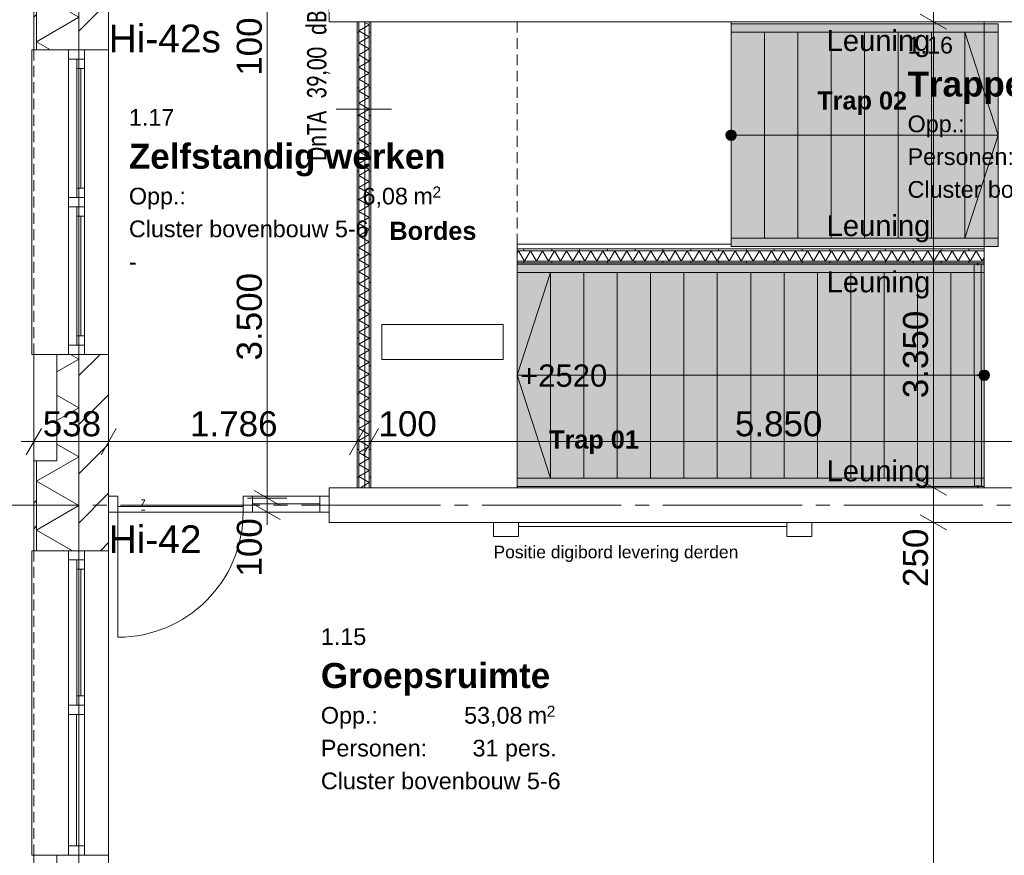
# Model space of a CAD drawing. Header units: millimetres. Extents: x 10 to 584, y 10 to 831.
# Tile 6 of 61: x 74 to 145, y 306 to 366. Entities that reach past the tile are written whole.
import ezdxf
from ezdxf.xclip import XClip

# ---------------------------------------------------------------- set-up
doc = ezdxf.new("R2010")
doc.units = ezdxf.units.MM
doc.header["$MEASUREMENT"] = 0
doc.header["$XCLIPFRAME"] = 0
doc.linetypes.add('B0204', pattern=[13, 10, -1, 1, -1])
doc.linetypes.add('B0702', pattern=[1.1737, 0.7812, -0.3925])
for name, color, linetype in [('21 Buitenwanden', 7, 'Continuous'), ('21 Buitenwanden Doorsnede-arcering', 7, 'Continuous'), ('21 Buitenwanden Laagscheidingslijnen', 7, 'Continuous'), ('21 Buitenwanden Ramen', 7, 'Continuous'), ('22 NC Binnenwanden', 7, 'Continuous'), ('22 NC Binnenwanden Deuren', 7, 'Continuous'), ('22 NC Binnenwanden Deurlabels', 7, 'Continuous'), ('22 NC Binnenwanden Doorsnede-arcering', 7, 'Continuous'), ('22 NC Binnenwanden Laagscheidingslijnen', 7, 'Continuous'), ('23 Vloeren', 7, 'Continuous'), ('24 Trappen', 7, 'Continuous'), ('24 Trappen 2D arcering', 7, 'Continuous'), ('24 Trappen Afdek-arcering', 7, 'Continuous'), ('28 Draagconstructies', 7, 'Continuous'), ('34 Balustrades', 7, 'Continuous'), ('45 Plafondafwerking Laagscheidingslijnen', 7, 'Continuous'), ('82 Interieur', 7, 'Continuous'), ('A Stramien', 7, 'Continuous'), ('Maatvoering 1_ 50_100', 7, 'Continuous'), ('New_Tekst_dim 1_ 50_100', 7, 'Continuous'), ('Tekst_dim 1_ 50_100', 7, 'Continuous'), ('Z Ruimtefuncties', 7, 'Continuous')]:
    doc.layers.add(name, color=color, linetype=linetype)
doc.styles.add('GENERATED_STYLE_1', font='txt')
doc.styles.add('GENERATED_STYLE_2', font='txt')
doc.styles.add('GENERATED_STYLE_3', font='txt')
pattern_1 = [(45, (78, 259.188), (-4.5962, 4.5962), []), (45, (77.081, 260.107), (-4.5962, 4.5962), [])]
pattern_2 = [(45, (78, 259.188), (-1.767767, 1.767767), [])]
pattern_3 = [(90, (78, 259.1879), (-2, 0), [])]
pattern_4 = [(180, (78, 259.1879), (0, 2), [])]

# ---------------------------------------------------------------- blocks, each defined once
blk = doc.blocks.new('*X25')
at = {"layer": '21 Buitenwanden Doorsnede-arcering', "color": 7, "linetype": 'Continuous', "lineweight": 0}
for p, q in [((77.404, 342.024), (78, 341.68)), ((76.42, 340.767), (78, 341.68)), ((76.42, 339.082), (78, 338.169)), ((76.42, 337.257), (78, 338.169)), ((76.42, 335.571), (78, 334.659)), ((74.96, 332.904), (78, 334.659)), ((74.96, 332.904), (78, 331.149)), ((74.96, 329.394), (78, 331.149)), ((74.96, 329.394), (77.53, 327.91))]:
    blk.add_line(p, q, dxfattribs=at)
blk = doc.blocks.new('*X26')
at = {"layer": '21 Buitenwanden Doorsnede-arcering', "color": 7, "linetype": 'Continuous', "lineweight": 0}
for p, q in [((76.42, 377.695), (78, 376.783)), ((76.42, 375.87), (78, 376.783)), ((76.42, 374.185), (78, 373.272)), ((76.42, 372.36), (78, 373.272)), ((76.42, 370.674), (78, 369.762)), ((74.96, 368.007), (78, 369.762)), ((74.96, 368.007), (78, 366.252)), ((74.96, 364.497), (78, 366.252)), ((74.96, 364.497), (75.952, 363.924))]:
    blk.add_line(p, q, dxfattribs=at)
blk = doc.blocks.new('*X65')
at = {"layer": '22 NC Binnenwanden Doorsnede-arcering', "color": 7, "linetype": 'Continuous', "lineweight": 0}
blk.add_line((82.5, 331.107), (82.75, 331.54), dxfattribs=at)
blk = doc.blocks.new('*X156')
at = {"layer": '22 NC Binnenwanden Doorsnede-arcering', "color": 7, "linetype": 'Continuous', "lineweight": 0}
for p, q in [((98.875, 365.709), (98.125, 365.276)), ((98.875, 365.709), (98.479, 365.938)), ((98.875, 364.843), (98.125, 365.276)), ((98.875, 364.843), (98.125, 364.41)), ((98.875, 363.977), (98.125, 364.41)), ((98.875, 363.977), (98.125, 363.544)), ((98.875, 363.111), (98.125, 363.544)), ((98.875, 363.111), (98.125, 362.678)), ((98.875, 362.245), (98.125, 362.678)), ((98.875, 362.245), (98.125, 361.812)), ((98.875, 361.379), (98.125, 361.812)), ((98.875, 361.379), (98.125, 360.946)), ((98.875, 360.513), (98.125, 360.946)), ((98.875, 360.513), (98.125, 360.08)), ((98.875, 359.647), (98.125, 360.08)), ((98.875, 359.647), (98.125, 359.214)), ((98.875, 358.781), (98.125, 359.214)), ((98.875, 358.781), (98.125, 358.348)), ((98.875, 357.915), (98.125, 358.348)), ((98.875, 357.915), (98.125, 357.482)), ((98.875, 357.049), (98.125, 357.482)), ((98.875, 357.049), (98.125, 356.616)), ((98.875, 356.183), (98.125, 356.616)), ((98.875, 356.183), (98.125, 355.75)), ((98.875, 355.317), (98.125, 355.75)), ((98.875, 355.317), (98.125, 354.884)), ((98.875, 354.451), (98.125, 354.884)), ((98.875, 354.451), (98.125, 354.018)), ((98.875, 353.585), (98.125, 354.018)), ((98.875, 353.585), (98.125, 353.152)), ((98.875, 352.719), (98.125, 353.152)), ((98.875, 352.719), (98.125, 352.286)), ((98.875, 351.853), (98.125, 352.286)), ((98.875, 351.853), (98.125, 351.42)), ((98.875, 350.987), (98.125, 351.42)), ((98.875, 350.987), (98.125, 350.554)), ((98.875, 350.121), (98.125, 350.554)), ((98.875, 350.121), (98.125, 349.688)), ((98.875, 349.255), (98.125, 349.688)), ((98.875, 349.255), (98.125, 348.822)), ((98.875, 348.389), (98.125, 348.822)), ((98.875, 348.389), (98.125, 347.956)), ((98.875, 347.522), (98.125, 347.956)), ((98.875, 347.522), (98.125, 347.089)), ((98.875, 346.656), (98.125, 347.089)), ((98.875, 346.656), (98.125, 346.223)), ((98.875, 345.79), (98.125, 346.223)), ((98.875, 345.79), (98.125, 345.357)), ((98.875, 344.924), (98.125, 345.357)), ((98.875, 344.924), (98.125, 344.491)), ((98.875, 344.058), (98.125, 344.491)), ((98.875, 344.058), (98.125, 343.625)), ((98.875, 343.192), (98.125, 343.625)), ((98.875, 343.192), (98.125, 342.759)), ((98.875, 342.326), (98.125, 342.759)), ((98.875, 342.326), (98.125, 341.893)), ((98.875, 341.46), (98.125, 341.893)), ((98.875, 341.46), (98.125, 341.027)), ((98.875, 340.594), (98.125, 341.027)), ((98.875, 340.594), (98.125, 340.161)), ((98.875, 339.728), (98.125, 340.161)), ((98.875, 339.728), (98.125, 339.295)), ((98.875, 338.862), (98.125, 339.295)), ((98.875, 338.862), (98.125, 338.429)), ((98.875, 337.996), (98.125, 338.429)), ((98.875, 337.996), (98.125, 337.563)), ((98.875, 337.13), (98.125, 337.563)), ((98.875, 337.13), (98.125, 336.697)), ((98.875, 336.264), (98.125, 336.697)), ((98.875, 336.264), (98.125, 335.831)), ((98.875, 335.398), (98.125, 335.831)), ((98.875, 335.398), (98.125, 334.965)), ((98.875, 334.532), (98.125, 334.965)), ((98.875, 334.532), (98.125, 334.099)), ((98.875, 333.666), (98.125, 334.099)), ((98.875, 333.666), (98.125, 333.233)), ((98.875, 332.8), (98.125, 333.233)), ((98.875, 332.8), (98.248, 332.438))]:
    blk.add_line(p, q, dxfattribs=at)
blk = doc.blocks.new('*X222')
at = {"layer": '22 NC Binnenwanden Doorsnede-arcering', "color": 7, "linetype": 'Continuous', "lineweight": 0}
for p, q in [((109.506, 349.293), (109.61, 349.474)), ((110.043, 348.724), (109.61, 349.474)), ((110.043, 348.724), (110.476, 349.474)), ((110.909, 348.724), (110.476, 349.474)), ((110.909, 348.724), (111.342, 349.474)), ((111.775, 348.724), (111.342, 349.474)), ((111.775, 348.724), (112.208, 349.474)), ((112.641, 348.724), (112.208, 349.474)), ((112.641, 348.724), (113.074, 349.474)), ((113.507, 348.724), (113.074, 349.474)), ((113.507, 348.724), (113.94, 349.474)), ((114.373, 348.724), (113.94, 349.474)), ((114.373, 348.724), (114.806, 349.474)), ((115.239, 348.724), (114.806, 349.474)), ((115.239, 348.724), (115.672, 349.474)), ((116.105, 348.724), (115.672, 349.474)), ((116.105, 348.724), (116.538, 349.474)), ((116.971, 348.724), (116.538, 349.474)), ((116.971, 348.724), (117.404, 349.474)), ((117.837, 348.724), (117.404, 349.474)), ((117.837, 348.724), (118.27, 349.474)), ((118.703, 348.724), (118.27, 349.474)), ((118.703, 348.724), (119.136, 349.474)), ((119.569, 348.724), (119.136, 349.474)), ((119.569, 348.724), (120.002, 349.474)), ((120.435, 348.724), (120.002, 349.474)), ((120.435, 348.724), (120.868, 349.474)), ((121.301, 348.724), (120.868, 349.474)), ((121.301, 348.724), (121.734, 349.474)), ((122.167, 348.724), (121.734, 349.474)), ((122.167, 348.724), (122.6, 349.474)), ((123.033, 348.724), (122.6, 349.474)), ((123.033, 348.724), (123.466, 349.474)), ((123.899, 348.724), (123.466, 349.474)), ((123.899, 348.724), (124.332, 349.474)), ((124.765, 348.724), (124.332, 349.474)), ((124.765, 348.724), (125.198, 349.474)), ((125.631, 348.724), (125.198, 349.474)), ((125.631, 348.724), (126.064, 349.474)), ((126.497, 348.724), (126.064, 349.474)), ((126.497, 348.724), (126.93, 349.474)), ((127.363, 348.724), (126.93, 349.474)), ((127.363, 348.724), (127.796, 349.474)), ((128.229, 348.724), (127.796, 349.474)), ((128.229, 348.724), (128.662, 349.474)), ((129.095, 348.724), (128.662, 349.474)), ((129.095, 348.724), (129.528, 349.474)), ((129.961, 348.724), (129.528, 349.474)), ((129.961, 348.724), (130.395, 349.474)), ((130.828, 348.724), (130.395, 349.474)), ((130.828, 348.724), (131.261, 349.474)), ((131.694, 348.724), (131.261, 349.474)), ((131.694, 348.724), (132.127, 349.474)), ((132.56, 348.724), (132.127, 349.474)), ((132.56, 348.724), (132.993, 349.474)), ((133.426, 348.724), (132.993, 349.474)), ((133.426, 348.724), (133.859, 349.474)), ((134.292, 348.724), (133.859, 349.474)), ((134.292, 348.724), (134.725, 349.474)), ((135.158, 348.724), (134.725, 349.474)), ((135.158, 348.724), (135.591, 349.474)), ((136.024, 348.724), (135.591, 349.474)), ((136.024, 348.724), (136.457, 349.474)), ((136.89, 348.724), (136.457, 349.474)), ((136.89, 348.724), (137.323, 349.474)), ((137.756, 348.724), (137.323, 349.474)), ((137.756, 348.724), (138.189, 349.474)), ((138.622, 348.724), (138.189, 349.474)), ((138.622, 348.724), (139.055, 349.474)), ((139.488, 348.724), (139.055, 349.474)), ((139.488, 348.724), (139.921, 349.474)), ((140.354, 348.724), (139.921, 349.474)), ((140.354, 348.724), (140.787, 349.474)), ((141.22, 348.724), (140.787, 349.474)), ((141.22, 348.724), (141.653, 349.474)), ((142.086, 348.724), (141.653, 349.474)), ((142.086, 348.724), (142.519, 349.474)), ((142.952, 348.724), (142.519, 349.474)), ((142.952, 348.724), (143.092, 348.967))]:
    blk.add_line(p, q, dxfattribs=at)
blk = doc.blocks.new('Drawing_2_2', base_point=(78, 259.188))
at = {"layer": '21 Buitenwanden Doorsnede-arcering', "linetype": 'Continuous', "lineweight": 0, "true_color": 0x000000}
h = blk.add_hatch(dxfattribs=at)
h.set_pattern_fill('130_Kalkzandsteen_0002', color=18, style=0, pattern_type=2)
h.set_pattern_definition(pattern_2)
h.paths.add_polyline_path([(78.4, 378.027), (78, 378.027), (78, 363.924), (78.4, 363.924), (80.14, 363.924), (80.14, 378.027)])
h = blk.add_hatch(dxfattribs=at)
h.set_pattern_fill('145_Baksteen_0002', color=18, style=0, pattern_type=2)
h.set_pattern_definition(pattern_1)
h.paths.add_polyline_path([(74.96, 370.379), (74.76, 370.379), (74.76, 363.924), (74.96, 363.924)])
h = blk.add_hatch(dxfattribs=at)
h.set_pattern_fill('130_Kalkzandsteen_0002', color=18, style=0, pattern_type=2)
h.set_pattern_definition(pattern_2)
h.paths.add_polyline_path([(78.4, 342.024), (78, 342.024), (78, 327.91), (78.4, 327.91), (80.14, 327.91), (80.14, 342.024)])
h = blk.add_hatch(dxfattribs=at)
h.set_pattern_fill('145_Baksteen_0002', color=18, style=0, pattern_type=2)
h.set_pattern_definition(pattern_1)
h.paths.add_polyline_path([(74.96, 334.376), (74.76, 334.376), (74.76, 327.91), (74.96, 327.91)])
at = {"layer": '22 NC Binnenwanden Doorsnede-arcering', "linetype": 'Continuous', "lineweight": 0, "true_color": 0x000000}
h = blk.add_hatch(dxfattribs=at)
h.set_pattern_fill('930_Lijnen_vert_200_0002', color=18, style=0, pattern_type=2)
h.set_pattern_definition(pattern_4)
h.paths.add_polyline_path([(98.125, 332.438), (98.125, 365.938), (98, 365.938), (98, 332.438)])
h = blk.add_hatch(dxfattribs=at)
h.set_pattern_fill('930_Lijnen_vert_200_0002', color=18, style=0, pattern_type=2)
h.set_pattern_definition(pattern_4)
h.paths.add_polyline_path([(99, 332.438), (99, 365.938), (98.875, 365.938), (98.875, 332.438)])
h = blk.add_hatch(dxfattribs=at)
h.set_pattern_fill('930_Lijnen_vert_200_0002', color=18, style=0, pattern_type=2)
h.set_pattern_definition(pattern_3)
h.paths.add_polyline_path([(109.506, 349.474), (143.092, 349.474), (143.092, 349.599), (109.506, 349.599)])
h = blk.add_hatch(dxfattribs=at)
h.set_pattern_fill('930_Lijnen_vert_200_0002', color=18, style=0, pattern_type=2)
h.set_pattern_definition(pattern_3)
h.paths.add_polyline_path([(109.506, 348.599), (143.092, 348.599), (143.092, 348.724), (109.506, 348.724)])
h = blk.add_hatch(dxfattribs=at)
h.set_pattern_fill('930_Lijnen_vert_200_0002', color=18, style=0, pattern_type=2)
h.set_pattern_definition(pattern_3)
h.paths.add_polyline_path([(82.75, 331.563), (82.75, 331.688), (82.5, 331.688), (82.5, 331.563)])
h = blk.add_hatch(dxfattribs=at)
h.set_pattern_fill('930_Lijnen_vert_200_0002', color=18, style=0, pattern_type=2)
h.set_pattern_definition(pattern_3)
h.paths.add_polyline_path([(82.75, 330.688), (82.75, 330.813), (82.5, 330.813), (82.5, 330.688)])
at = {"layer": '24 Trappen 2D arcering', "linetype": 'Continuous', "lineweight": 0, "true_color": 0xffffff}
for points in [[(124.9, 365.178), (144.1, 365.178), (144.1, 365.778), (124.9, 365.778)], [(124.9, 349.778), (144.1, 349.778), (144.1, 350.378), (124.9, 350.378)], [(143.106, 348.518), (109.506, 348.518), (109.506, 347.918), (143.106, 347.918)], [(143.106, 333.118), (109.506, 333.118), (109.506, 332.518), (143.106, 332.518)]]:
    blk.add_hatch(color=7, dxfattribs=at).paths.add_polyline_path(points)
at = {"layer": '24 Trappen 2D arcering', "linetype": 'Continuous', "lineweight": 0, "true_color": 0x99a3a6}
for points in [[(124.9, 357.403, 1), (124.9, 358.153, 1)], [(143.106, 340.893, 1), (143.106, 340.143, 1)]]:
    blk.add_hatch(color=253, dxfattribs=at).paths.add_polyline_path(points)
at = {"layer": '24 Trappen Afdek-arcering', "linetype": 'Continuous', "lineweight": 0, "true_color": 0xffffff}
for points in [[(124.9, 350.378), (144.1, 350.378), (144.1, 365.178), (124.9, 365.178)], [(124.9, 365.178), (124.9, 350.378), (127.3, 350.378), (127.3, 365.178)], [(127.3, 365.178), (127.3, 350.378), (129.7, 350.378), (129.7, 365.178)], [(129.7, 365.178), (129.7, 350.378), (132.1, 350.378), (132.1, 365.178)], [(132.1, 365.178), (132.1, 350.378), (134.5, 350.378), (134.5, 365.178)], [(134.5, 365.178), (134.5, 350.378), (136.9, 350.378), (136.9, 365.178)], [(136.9, 365.178), (136.9, 350.378), (139.3, 350.378), (139.3, 365.178)], [(139.3, 365.178), (139.3, 350.378), (141.7, 350.378), (141.7, 365.178)], [(141.7, 365.178), (141.7, 350.378), (144.1, 350.378), (144.1, 365.178)], [(109.506, 347.918), (109.506, 333.118), (143.106, 333.118), (143.106, 347.918)], [(111.906, 333.118), (111.906, 347.918), (109.506, 347.918), (109.506, 333.118)], [(114.306, 333.118), (114.306, 347.918), (111.906, 347.918), (111.906, 333.118)], [(116.706, 333.118), (116.706, 347.918), (114.306, 347.918), (114.306, 333.118)], [(119.106, 333.118), (119.106, 347.918), (116.706, 347.918), (116.706, 333.118)], [(121.506, 333.118), (121.506, 347.918), (119.106, 347.918), (119.106, 333.118)], [(123.906, 333.118), (123.906, 347.918), (121.506, 347.918), (121.506, 333.118)], [(126.306, 333.118), (126.306, 347.918), (123.906, 347.918), (123.906, 333.118)], [(128.706, 333.118), (128.706, 347.918), (126.306, 347.918), (126.306, 333.118)], [(131.106, 333.118), (131.106, 347.918), (128.706, 347.918), (128.706, 333.118)], [(133.506, 333.118), (133.506, 347.918), (131.106, 347.918), (131.106, 333.118)], [(135.906, 333.118), (135.906, 347.918), (133.506, 347.918), (133.506, 333.118)], [(138.306, 333.118), (138.306, 347.918), (135.906, 347.918), (135.906, 333.118)], [(140.706, 333.118), (140.706, 347.918), (138.306, 347.918), (138.306, 333.118)], [(143.106, 333.118), (143.106, 347.918), (140.706, 347.918), (140.706, 333.118)]]:
    blk.add_hatch(color=7, dxfattribs=at).paths.add_polyline_path(points)
at = {"layer": '21 Buitenwanden', "color": 2, "linetype": 'Continuous', "lineweight": 0}
for p, q in [((74.76, 363.924), (74.96, 363.924)), ((74.76, 327.91), (74.96, 327.91))]:
    blk.add_line(p, q, dxfattribs=at)
at = {"layer": '21 Buitenwanden', "color": 1, "linetype": 'Continuous', "lineweight": 0}
for p, q in [((74.96, 363.924), (77.26, 363.924)), ((77.26, 363.924), (78, 363.924)), ((76.42, 334.376), (76.42, 342.024)), ((76.42, 342.024), (77.26, 342.024)), ((77.26, 342.024), (78, 342.024)), ((74.76, 334.376), (76.42, 334.376)), ((74.96, 327.91), (77.26, 327.91)), ((77.26, 327.91), (78, 327.91)), ((76.42, 306.01), (77.26, 306.01)), ((77.26, 306.01), (78, 306.01))]:
    blk.add_line(p, q, dxfattribs=at)
at = {"layer": '21 Buitenwanden', "color": 3, "linetype": 'Continuous', "lineweight": 0}
for p, q in [((78, 363.924), (78.4, 363.924)), ((78.4, 363.924), (80.14, 363.924)), ((78, 342.024), (78.4, 342.024)), ((78.4, 342.024), (80.14, 342.024)), ((78, 327.91), (78.4, 327.91)), ((78.4, 327.91), (80.14, 327.91)), ((78, 306.01), (78.4, 306.01)), ((78.4, 306.01), (80.14, 306.01))]:
    blk.add_line(p, q, dxfattribs=at)
at = {"layer": '21 Buitenwanden', "color": 3, "linetype": 'Continuous', "lineweight": 0, "flags": 128}
for points in [[(80.14, 363.924), (80.14, 378.027)], [(80.14, 327.91), (80.14, 342.024)], [(80.14, 261.328), (80.14, 306.01)]]:
    blk.add_lwpolyline(points, dxfattribs=at)
at = {"layer": '21 Buitenwanden', "color": 2, "linetype": 'Continuous', "lineweight": 0, "flags": 128}
for points in [[(74.76, 370.379), (74.76, 363.924)], [(74.76, 334.376), (74.76, 327.91)]]:
    blk.add_lwpolyline(points, dxfattribs=at)
at = {"layer": '21 Buitenwanden Laagscheidingslijnen', "color": 3, "linetype": 'Continuous', "lineweight": 0}
for p, q in [((78, 378.027), (78, 363.924)), ((78, 342.024), (78, 327.91))]:
    blk.add_line(p, q, dxfattribs=at)
at = {"layer": '21 Buitenwanden Laagscheidingslijnen', "color": 1, "linetype": 'Continuous', "lineweight": 0}
for p, q in [((74.96, 370.379), (74.96, 363.924)), ((74.96, 334.376), (74.96, 327.91))]:
    blk.add_line(p, q, dxfattribs=at)
at = {"layer": '21 Buitenwanden Ramen', "color": 1, "linetype": 'Continuous', "lineweight": 0}
for p, q in [((74.61, 342.024), (74.61, 363.924)), ((74.61, 363.924), (74.76, 363.924)), ((74.96, 363.924), (77.26, 363.924)), ((77.26, 363.924), (77.26, 363.254)), ((77.26, 363.924), (78, 363.924)), ((77.26, 363.924), (78, 363.924)), ((78.4, 363.254), (78.4, 363.924)), ((77.26, 363.254), (77.86, 363.254)), ((77.26, 363.254), (77.26, 353.309)), ((77.86, 363.254), (78.4, 363.254)), ((77.86, 363.254), (77.86, 362.584)), ((78.4, 363.254), (77.86, 363.254)), ((78.4, 362.584), (78.4, 363.254)), ((77.86, 362.584), (78.4, 362.584)), ((77.86, 362.584), (77.86, 353.979)), ((78.13, 353.979), (78.13, 362.584)), ((78.4, 353.979), (78.4, 362.584)), ((78.4, 353.979), (78.4, 362.584)), ((77.86, 353.309), (77.26, 353.309)), ((77.26, 353.309), (77.26, 352.974)), ((78.4, 353.979), (77.86, 353.979)), ((77.86, 353.979), (77.86, 353.309)), ((78.4, 353.309), (77.86, 353.309)), ((77.86, 353.309), (78.4, 353.309)), ((78.4, 353.309), (78.4, 353.979)), ((78.4, 352.974), (78.4, 353.309)), ((77.26, 352.974), (77.26, 352.639)), ((77.26, 352.639), (77.86, 352.639)), ((77.26, 352.639), (77.26, 342.694)), ((77.86, 352.639), (78.4, 352.639)), ((77.86, 352.639), (77.86, 351.969)), ((78.4, 352.639), (77.86, 352.639)), ((78.4, 352.639), (78.4, 352.974)), ((78.4, 351.969), (78.4, 352.639)), ((77.86, 351.969), (78.4, 351.969)), ((77.86, 351.969), (77.86, 343.364)), ((78.13, 343.364), (78.13, 351.969)), ((78.4, 343.364), (78.4, 351.969)), ((78.4, 343.364), (78.4, 351.969)), ((77.86, 342.694), (77.26, 342.694)), ((77.26, 342.694), (77.26, 342.024)), ((78.4, 343.364), (77.86, 343.364)), ((77.86, 343.364), (77.86, 342.694)), ((78.4, 342.694), (77.86, 342.694)), ((77.86, 342.694), (78.4, 342.694)), ((78.4, 342.694), (78.4, 343.364)), ((78.4, 342.024), (78.4, 342.694)), ((74.76, 342.024), (74.61, 342.024)), ((74.76, 334.376), (74.76, 342.024)), ((74.96, 342.024), (77.26, 342.024)), ((77.26, 342.024), (78, 342.024)), ((77.26, 342.024), (78, 342.024)), ((74.61, 306.01), (74.61, 327.91)), ((74.61, 327.91), (74.76, 327.91)), ((74.96, 327.91), (77.26, 327.91)), ((77.26, 327.91), (77.26, 327.24)), ((77.26, 327.91), (78, 327.91)), ((77.26, 327.91), (78, 327.91)), ((78.4, 327.24), (78.4, 327.91)), ((77.26, 327.24), (77.86, 327.24)), ((77.26, 327.24), (77.26, 316.795)), ((77.86, 327.24), (78.4, 327.24)), ((77.86, 327.24), (77.86, 326.57)), ((78.4, 327.24), (77.86, 327.24)), ((78.4, 326.57), (78.4, 327.24)), ((77.86, 326.57), (78.4, 326.57)), ((77.86, 326.57), (77.86, 317.465)), ((78.13, 317.465), (78.13, 326.57)), ((78.4, 317.465), (78.4, 326.57)), ((78.4, 317.465), (78.4, 326.57)), ((78.4, 317.465), (77.86, 317.465)), ((77.86, 317.465), (77.86, 316.795)), ((78.4, 316.795), (78.4, 317.465)), ((77.86, 316.795), (77.26, 316.795)), ((77.26, 316.795), (77.26, 316.46)), ((78.4, 316.795), (77.86, 316.795)), ((77.86, 316.795), (78.4, 316.795)), ((78.4, 316.46), (78.4, 316.795)), ((77.26, 316.46), (77.26, 316.125)), ((77.26, 316.125), (78.4, 316.125)), ((77.26, 316.125), (77.26, 306.68)), ((77.83, 306.68), (77.83, 316.125)), ((78.4, 316.125), (78.4, 316.46)), ((78.4, 306.68), (78.4, 316.125)), ((78.4, 306.68), (77.26, 306.68)), ((77.26, 306.68), (77.26, 306.01)), ((78.4, 306.01), (78.4, 306.68)), ((74.76, 306.01), (74.61, 306.01)), ((74.76, 298.373), (74.76, 306.01)), ((74.96, 306.01), (77.26, 306.01)), ((77.26, 306.01), (78, 306.01)), ((77.26, 306.01), (78, 306.01))]:
    blk.add_line(p, q, dxfattribs=at)
at = {"layer": '21 Buitenwanden Ramen', "color": 9, "linetype": 'B0702', "lineweight": 0}
for p, q in [((74.76, 342.024), (74.76, 363.924)), ((74.76, 306.01), (74.76, 327.91))]:
    blk.add_line(p, q, dxfattribs=at)
at = {"layer": '21 Buitenwanden Ramen', "color": 2, "linetype": 'Continuous', "lineweight": 0}
for p, q in [((74.76, 363.924), (74.96, 363.924)), ((74.76, 342.024), (74.96, 342.024)), ((74.76, 327.91), (74.96, 327.91)), ((74.76, 306.01), (74.96, 306.01))]:
    blk.add_line(p, q, dxfattribs=at)
at = {"layer": '21 Buitenwanden Ramen', "color": 3, "linetype": 'Continuous', "lineweight": 0}
for p, q in [((78, 363.924), (78.4, 363.924)), ((78, 363.924), (78.4, 363.924)), ((78.4, 363.924), (80.14, 363.924)), ((78, 342.024), (78.4, 342.024)), ((78, 342.024), (78.4, 342.024)), ((78.4, 342.024), (80.14, 342.024)), ((78, 327.91), (78.4, 327.91)), ((78, 327.91), (78.4, 327.91)), ((78.4, 327.91), (80.14, 327.91)), ((78, 306.01), (78.4, 306.01)), ((78, 306.01), (78.4, 306.01)), ((78.4, 306.01), (80.14, 306.01))]:
    blk.add_line(p, q, dxfattribs=at)
at = {"layer": '21 Buitenwanden Ramen', "color": 9, "linetype": 'Continuous', "lineweight": 0}
for p, q in [((80.14, 342.024), (80.14, 363.924)), ((80.14, 306.01), (80.14, 327.91))]:
    blk.add_line(p, q, dxfattribs=at)
at = {"layer": '21 Buitenwanden Ramen', "color": 1, "linetype": 'Continuous', "lineweight": 0, "flags": 128}
for points in [[(74.76, 334.376), (76.42, 334.376), (76.42, 342.024), (74.76, 342.024)], [(74.76, 298.373), (76.42, 298.373), (76.42, 306.01), (74.76, 306.01)]]:
    blk.add_lwpolyline(points, close=True, dxfattribs=at)
at = {"layer": '22 NC Binnenwanden', "color": 1, "linetype": 'Continuous', "lineweight": 0}
for p, q in [((80.14, 331.563), (80.14, 331.688)), ((80.14, 330.813), (80.14, 331.563)), ((96, 331.563), (96, 331.688)), ((96, 330.813), (96, 331.563)), ((80.14, 330.688), (80.14, 330.813)), ((96, 330.688), (96, 330.813))]:
    blk.add_line(p, q, dxfattribs=at)
at = {"layer": '22 NC Binnenwanden', "color": 3, "linetype": 'Continuous', "lineweight": 0, "flags": 128}
for points in [[(96, 365.938), (96, 368.438)], [(96, 365.938), (157.5, 365.938)]]:
    blk.add_lwpolyline(points, dxfattribs=at)
at = {"layer": '22 NC Binnenwanden', "color": 1, "linetype": 'Continuous', "lineweight": 0, "flags": 128}
for points in [[(99, 365.938), (98, 365.938)], [(98, 365.938), (98, 332.438)], [(99, 332.438), (99, 365.938)], [(143.092, 349.599), (109.506, 349.599)], [(109.506, 349.599), (109.506, 348.599)], [(143.092, 348.599), (143.092, 349.599)], [(109.506, 348.599), (143.092, 348.599)], [(98, 332.438), (99, 332.438)]]:
    blk.add_lwpolyline(points, dxfattribs=at)
at = {"layer": '22 NC Binnenwanden Deuren', "color": 1, "linetype": 'Continuous', "lineweight": 0}
for p, q in [((80.81, 331.828), (80.14, 331.828)), ((80.14, 331.828), (80.14, 330.688)), ((80.14, 331.563), (80.14, 331.688)), ((80.14, 331.563), (80.14, 331.688)), ((80.14, 330.813), (80.14, 331.563)), ((80.14, 330.813), (80.14, 331.563)), ((80.81, 330.688), (80.81, 331.828)), ((90.48, 331.828), (89.81, 331.828)), ((89.81, 331.828), (89.81, 330.688)), ((90.48, 330.688), (90.48, 331.828)), ((96, 331.828), (95.33, 331.828)), ((95.33, 331.828), (95.33, 330.688)), ((96, 330.688), (96, 331.828)), ((96, 331.563), (96, 331.688)), ((96, 331.563), (96, 331.688)), ((96, 330.813), (96, 331.563)), ((96, 330.813), (96, 331.563)), ((80.14, 330.688), (80.14, 330.813)), ((80.14, 330.688), (80.14, 330.813)), ((80.14, 330.688), (80.81, 330.688)), ((80.81, 330.688), (80.81, 331.088)), ((80.81, 331.088), (89.81, 331.088)), ((80.81, 330.688), (80.81, 321.688)), ((89.81, 330.688), (80.81, 330.688)), ((89.81, 331.088), (89.81, 330.688)), ((89.81, 330.688), (90.48, 330.688)), ((95.33, 331.288), (90.48, 331.288)), ((90.48, 330.688), (95.33, 330.688)), ((95.33, 330.688), (96, 330.688)), ((96, 330.688), (96, 330.813)), ((96, 330.688), (96, 330.813))]:
    blk.add_line(p, q, dxfattribs=at)
at = {"layer": '22 NC Binnenwanden Deuren', "color": 1, "linetype": 'Continuous', "lineweight": 0, "flags": 128}
blk.add_lwpolyline([(90.48, 331.828), (95.33, 331.828), (95.33, 330.688), (90.48, 330.688)], close=True, dxfattribs=at)
at = {"layer": '22 NC Binnenwanden Deuren', "color": 1, "linetype": 'Continuous', "lineweight": 0}
blk.add_arc((80.81, 330.688), 9, 270, 0, dxfattribs=at)
at = {"layer": '22 NC Binnenwanden Laagscheidingslijnen', "color": 9, "linetype": 'Continuous', "lineweight": 0}
for p, q in [((98.125, 332.438), (98.125, 365.938)), ((98.875, 332.438), (98.875, 365.938)), ((109.506, 349.474), (143.092, 349.474)), ((109.506, 348.724), (143.092, 348.724))]:
    blk.add_line(p, q, dxfattribs=at)
at = {"layer": '23 Vloeren', "color": 1, "linetype": 'Continuous', "lineweight": 0, "flags": 128}
for points in [[(78, 439.188), (78, 259.188), (372, 259.188), (372, 439.188), (365.5, 439.188), (365.5, 505.188), (366, 505.188), (366, 654.438), (370, 654.438), (370, 763.188), (78, 763.188), (78, 475.188), (96, 475.188), (96, 439.188)], [(98.55, 365.938), (98.55, 332.438), (143.1, 332.438), (143.1, 365.938)]]:
    blk.add_lwpolyline(points, close=True, dxfattribs=at)
for points in [[(109.506, 365.938), (99, 365.938), (99, 332.438), (109.506, 332.438), (109.506, 349.938)], [(109.506, 349.938), (124.9, 349.938), (124.9, 365.689), (124.9, 365.938), (109.506, 365.938)]]:
    blk.add_lwpolyline(points, dxfattribs=at)
at = {"layer": '23 Vloeren', "color": 9, "linetype": 'B0702', "lineweight": 0, "flags": 128}
blk.add_lwpolyline([(109.506, 365.938), (109.506, 349.938)], dxfattribs=at)
at = {"layer": '24 Trappen', "color": 9, "linetype": 'Continuous', "lineweight": 0}
for p, q in [((144.1, 365.178), (124.9, 365.178)), ((124.9, 365.178), (124.9, 350.378)), ((124.9, 365.178), (124.9, 350.378)), ((127.3, 365.178), (124.9, 365.178)), ((127.3, 350.378), (127.3, 365.178)), ((127.3, 365.178), (127.3, 350.378)), ((129.7, 365.178), (127.3, 365.178)), ((129.7, 350.378), (129.7, 365.178)), ((129.7, 365.178), (129.7, 350.378)), ((132.1, 365.178), (129.7, 365.178)), ((132.1, 350.378), (132.1, 365.178)), ((132.1, 365.178), (132.1, 350.378)), ((134.5, 365.178), (132.1, 365.178)), ((134.5, 350.378), (134.5, 365.178)), ((134.5, 365.178), (134.5, 350.378)), ((136.9, 365.178), (134.5, 365.178)), ((136.9, 350.378), (136.9, 365.178)), ((136.9, 365.178), (136.9, 350.378)), ((139.3, 365.178), (136.9, 365.178)), ((139.3, 350.378), (139.3, 365.178)), ((139.3, 365.178), (139.3, 350.378)), ((141.7, 365.178), (139.3, 365.178)), ((141.7, 350.378), (141.7, 365.178)), ((141.7, 365.178), (141.7, 350.378)), ((144.1, 365.178), (141.7, 365.178)), ((144.1, 357.778), (141.7, 365.178)), ((144.1, 350.378), (144.1, 365.178)), ((144.1, 350.378), (144.1, 365.178)), ((124.9, 357.778), (127.3, 357.778)), ((127.3, 357.778), (141.7, 357.778)), ((141.7, 357.778), (144.1, 357.778)), ((141.7, 350.378), (144.1, 357.778)), ((124.9, 350.378), (144.1, 350.378)), ((124.9, 350.378), (127.3, 350.378)), ((127.3, 350.378), (129.7, 350.378)), ((129.7, 350.378), (132.1, 350.378)), ((132.1, 350.378), (134.5, 350.378)), ((134.5, 350.378), (136.9, 350.378)), ((136.9, 350.378), (139.3, 350.378)), ((139.3, 350.378), (141.7, 350.378)), ((141.7, 350.378), (144.1, 350.378)), ((109.506, 347.918), (109.506, 333.118)), ((143.106, 347.918), (109.506, 347.918)), ((111.906, 347.918), (109.506, 347.918)), ((109.506, 347.918), (109.506, 333.118)), ((111.906, 347.918), (109.506, 340.518)), ((114.306, 347.918), (111.906, 347.918)), ((111.906, 347.918), (111.906, 333.118)), ((111.906, 333.118), (111.906, 347.918)), ((116.706, 347.918), (114.306, 347.918)), ((114.306, 347.918), (114.306, 333.118)), ((114.306, 333.118), (114.306, 347.918)), ((119.106, 347.918), (116.706, 347.918)), ((116.706, 347.918), (116.706, 333.118)), ((116.706, 333.118), (116.706, 347.918)), ((121.506, 347.918), (119.106, 347.918)), ((119.106, 347.918), (119.106, 333.118)), ((119.106, 333.118), (119.106, 347.918)), ((123.906, 347.918), (121.506, 347.918)), ((121.506, 347.918), (121.506, 333.118)), ((121.506, 333.118), (121.506, 347.918)), ((126.306, 347.918), (123.906, 347.918)), ((123.906, 347.918), (123.906, 333.118)), ((123.906, 333.118), (123.906, 347.918)), ((128.706, 347.918), (126.306, 347.918)), ((126.306, 347.918), (126.306, 333.118)), ((126.306, 333.118), (126.306, 347.918)), ((131.106, 347.918), (128.706, 347.918)), ((128.706, 347.918), (128.706, 333.118)), ((128.706, 333.118), (128.706, 347.918)), ((133.506, 347.918), (131.106, 347.918)), ((131.106, 347.918), (131.106, 333.118)), ((131.106, 333.118), (131.106, 347.918)), ((135.906, 347.918), (133.506, 347.918)), ((133.506, 347.918), (133.506, 333.118)), ((133.506, 333.118), (133.506, 347.918)), ((138.306, 347.918), (135.906, 347.918)), ((135.906, 347.918), (135.906, 333.118)), ((135.906, 333.118), (135.906, 347.918)), ((140.706, 347.918), (138.306, 347.918)), ((138.306, 347.918), (138.306, 333.118)), ((138.306, 333.118), (138.306, 347.918)), ((143.106, 347.918), (140.706, 347.918)), ((140.706, 347.918), (140.706, 333.118)), ((140.706, 333.118), (140.706, 347.918)), ((143.106, 333.118), (143.106, 347.918)), ((143.106, 333.118), (143.106, 347.918)), ((111.906, 340.518), (109.506, 340.518)), ((109.506, 340.518), (111.906, 333.118)), ((140.706, 340.518), (111.906, 340.518)), ((143.106, 340.518), (140.706, 340.518)), ((109.506, 333.118), (143.106, 333.118)), ((109.506, 333.118), (111.906, 333.118)), ((111.906, 333.118), (114.306, 333.118)), ((114.306, 333.118), (116.706, 333.118)), ((116.706, 333.118), (119.106, 333.118)), ((119.106, 333.118), (121.506, 333.118)), ((121.506, 333.118), (123.906, 333.118)), ((123.906, 333.118), (126.306, 333.118)), ((126.306, 333.118), (128.706, 333.118)), ((128.706, 333.118), (131.106, 333.118)), ((131.106, 333.118), (133.506, 333.118)), ((133.506, 333.118), (135.906, 333.118)), ((135.906, 333.118), (138.306, 333.118)), ((138.306, 333.118), (140.706, 333.118)), ((140.706, 333.118), (143.106, 333.118))]:
    blk.add_line(p, q, dxfattribs=at)
at = {"layer": '24 Trappen', "color": 9, "linetype": 'Continuous', "lineweight": 0, "flags": 128}
for points in [[(124.9, 365.178), (144.1, 365.178), (144.1, 365.778), (124.9, 365.778)], [(124.9, 349.778), (144.1, 349.778), (144.1, 350.378), (124.9, 350.378)], [(143.106, 348.518), (109.506, 348.518), (109.506, 347.918), (143.106, 347.918)], [(143.106, 333.118), (109.506, 333.118), (109.506, 332.518), (143.106, 332.518)]]:
    blk.add_lwpolyline(points, close=True, dxfattribs=at)
for points in [[(124.9, 357.403, 1), (124.9, 358.153, 1)], [(143.106, 340.893, 1), (143.106, 340.143, 1)]]:
    blk.add_lwpolyline(points, format="xyb", close=True, dxfattribs=at)
at = {"layer": '28 Draagconstructies', "color": 3, "linetype": 'Continuous', "lineweight": 0, "flags": 128}
for points in [[(158.5, 332.438), (96, 332.438)], [(96, 332.438), (96, 329.938)], [(96, 329.938), (158.5, 329.938)]]:
    blk.add_lwpolyline(points, dxfattribs=at)
at = {"layer": '34 Balustrades', "color": 9, "linetype": 'Continuous', "lineweight": 0, "flags": 128}
blk.add_lwpolyline([(142.402, 332.537), (142.902, 332.538), (142.879, 348.5), (142.379, 348.499)], close=True, dxfattribs=at)
for points in [[(142.679, 348.499, 1), (142.579, 348.499, 1)], [(142.69, 340.518, 1), (142.59, 340.518, 1)], [(142.702, 332.537, 1), (142.602, 332.537, 1)]]:
    blk.add_lwpolyline(points, format="xyb", close=True, dxfattribs=at)
at = {"layer": '45 Plafondafwerking Laagscheidingslijnen', "color": 9, "linetype": 'Continuous', "lineweight": 0}
for p, q in [((82.75, 331.563), (82.5, 331.563)), ((82.75, 330.813), (82.5, 330.813))]:
    blk.add_line(p, q, dxfattribs=at)
at = {"layer": '82 Interieur', "color": 1, "linetype": 'Continuous', "lineweight": 0, "flags": 128}
for points in [[(109.611, 329.938), (107.811, 329.938), (107.811, 328.938), (109.611, 328.938)], [(109.611, 329.638), (128.911, 329.638), (128.911, 329.938), (109.611, 329.938)], [(128.911, 329.938), (130.711, 329.938), (130.711, 328.938), (128.911, 328.938)]]:
    blk.add_lwpolyline(points, close=True, dxfattribs=at)
at = {"layer": 'A Stramien', "color": 9, "linetype": 'B0204', "lineweight": 0}
for p, q in [((78, 784.271), (78, 233.204)), ((68, 331.188), (520.556, 331.188))]:
    blk.add_line(p, q, dxfattribs=at)
at = {"layer": 'Maatvoering 1_ 50_100', "color": 1, "linetype": 'Continuous', "lineweight": 0}
for p, q in [((139.442, 365.938), (139.442, 368.438)), ((91.54, 331.688), (91.54, 366.688)), ((138.505, 366.479), (140.38, 365.397)), ((140.848, 365.938), (138.036, 365.938)), ((139.442, 332.438), (139.442, 365.938)), ((74.76, 334.343), (74.76, 337.155)), ((80.14, 334.343), (80.14, 337.155)), ((98, 334.343), (98, 337.155)), ((99, 334.343), (99, 337.155)), ((75.301, 336.686), (74.219, 334.811)), ((80.681, 336.686), (79.599, 334.811)), ((98.541, 336.686), (97.459, 334.811)), ((99.541, 336.686), (98.459, 334.811)), ((73.843, 335.749), (74.76, 335.749)), ((74.76, 335.749), (80.14, 335.749)), ((80.14, 335.749), (98, 335.749)), ((98, 335.749), (99, 335.749)), ((99, 335.749), (157.5, 335.749)), ((138.505, 332.979), (140.38, 331.897)), ((90.603, 332.229), (92.478, 331.147)), ((140.848, 332.438), (138.036, 332.438)), ((139.442, 329.938), (139.442, 332.438)), ((92.947, 331.688), (90.134, 331.688)), ((91.54, 330.688), (91.54, 331.688)), ((92.947, 330.688), (90.134, 330.688)), ((90.603, 331.229), (92.478, 330.147)), ((91.54, 329.771), (91.54, 330.688)), ((140.848, 329.938), (138.036, 329.938)), ((138.505, 330.479), (140.38, 329.397)), ((139.442, 261.328), (139.442, 329.938))]:
    blk.add_line(p, q, dxfattribs=at)
at = {"layer": 'New_Tekst_dim 1_ 50_100', "color": 9, "linetype": 'Continuous', "lineweight": 0}
for p, q in [((108.5, 344.176), (99.785, 344.176)), ((99.785, 344.176), (99.785, 341.662)), ((108.5, 341.662), (108.5, 344.176)), ((99.785, 341.662), (108.5, 341.662))]:
    blk.add_line(p, q, dxfattribs=at)
at = {"layer": 'Tekst_dim 1_ 50_100', "color": 1, "linetype": 'Continuous', "lineweight": 0}
for p, q in [((96.51, 359.661), (96.5, 359.661)), ((100.49, 359.661), (96.51, 359.661))]:
    blk.add_line(p, q, dxfattribs=at)
at = {"layer": '21 Buitenwanden', "color": 4, "linetype": 'Continuous', "lineweight": 0}
for name in ['*X26', '*X156', '*X222', '*X25', '*X65']:
    blk.add_blockref(name, (0, 0), dxfattribs=at)
at = {"layer": '22 NC Binnenwanden Deurlabels', "color": 2, "linetype": 'Continuous', "lineweight": 0, "char_height": 2, "attachment_point": 1, "style": 'GENERATED_STYLE_1'}
for s, insert in [('\\A1;{\\pql;\\fArial|b0|i0|c0|p38;Hi-42s}', (80.14, 365.731)), ('\\A1;{\\pql;\\fArial|b0|i0|c0|p38;Hi-42}', (80.14, 329.731))]:
    blk.add_mtext(s, dxfattribs=dict(at, insert=insert))
at = {"layer": '24 Trappen', "color": 2, "linetype": 'Continuous', "lineweight": 0, "attachment_point": 7}
for s, insert, char_height, style in [('\\A1;{\\pql;\\fArial|b0|i0|c0|p38;Leuning}', (131.77, 363.379), 1.5, 'GENERATED_STYLE_1'), ('\\A1;{\\pql;\\fArial|b1|i0|c0|p38;Trap 0\\fArial|b1|i0|c0|p38;2}', (131.092, 359.23), 1.3, 'GENERATED_STYLE_3'), ('\\A1;{\\pql;\\fArial|b1|i0|c0|p38;Bordes}', (100.331, 350.233), 1.3, 'GENERATED_STYLE_3'), ('\\A1;{\\pql;\\fArial|b0|i0|c0|p38;Leuning}', (131.77, 350.074), 1.5, 'GENERATED_STYLE_1'), ('\\A1;{\\pql;\\fArial|b0|i0|c0|p38;Leuning}', (131.77, 346.033), 1.5, 'GENERATED_STYLE_1'), ('\\A1;{\\pql;\\fArial|b1|i0|c0|p38;Trap 01}', (111.808, 334.86), 1.3, 'GENERATED_STYLE_3'), ('\\A1;{\\pql;\\fArial|b0|i0|c0|p38;Leuning}', (131.77, 332.441), 1.5, 'GENERATED_STYLE_1')]:
    blk.add_mtext(s, dxfattribs=dict(at, insert=insert, char_height=char_height, style=style))
at = {"layer": '82 Interieur', "color": 2, "linetype": 'Continuous', "lineweight": 0, "insert": (107.811, 327.093), "char_height": 0.9, "attachment_point": 7, "style": 'GENERATED_STYLE_1'}
blk.add_mtext('\\A1;{\\pql;\\fArial|b0|i0|c0|p38;P\\fArial|b0|i0|c0|p38;ositie digibord levering derden}', dxfattribs=at)
at = {"layer": 'Maatvoering 1_ 50_100', "color": 2, "linetype": 'Continuous', "lineweight": 0, "char_height": 1.8, "attachment_point": 7, "rotation": 90, "style": 'GENERATED_STYLE_1'}
for s, insert, width in [('\\A1;{\\pql;\\fArial|b0|i0|c0|p38;100}', (91.18, 362.048), 4.09784), ('\\A1;{\\pql;\\fArial|b0|i0|c0|p38;3.500}', (91.18, 341.583), 6.15497), ('\\A1;{\\pql;\\fArial|b0|i0|c0|p38;3.350}', (139.082, 338.869), 6.15497), ('\\A1;{\\pql;\\fArial|b0|i0|c0|p38;100}', (91.18, 326.048), 4.09784), ('\\A1;{\\pql;\\fArial|b0|i0|c0|p38;250}', (139.082, 325.298), 4.09784)]:
    blk.add_mtext(s, dxfattribs=dict(at, insert=insert, width=width))
at = {"layer": 'Maatvoering 1_ 50_100', "color": 2, "linetype": 'Continuous', "lineweight": 0, "char_height": 1.8, "attachment_point": 7, "style": 'GENERATED_STYLE_1'}
for s, insert, width in [('\\A1;{\\pql;\\fArial|b0|i0|c0|p38;538}', (75.401, 336.109), 4.09784), ('\\A1;{\\pql;\\fArial|b0|i0|c0|p38;1.786}', (85.992, 336.109), 6.15497), ('\\A1;{\\pql;\\fArial|b0|i0|c0|p38;100}', (99.542, 336.109), 4.09784), ('\\A1;{\\pql;\\fArial|b0|i0|c0|p38;5.850}', (125.172, 336.109), 6.15497)]:
    blk.add_mtext(s, dxfattribs=dict(at, insert=insert, width=width))
at = {"layer": 'Tekst_dim 1_ 50_100', "color": 2, "linetype": 'Continuous', "lineweight": 0, "insert": (94.401, 355.928), "char_height": 1.4, "attachment_point": 1, "rotation": 90, "style": 'GENERATED_STYLE_2'}
blk.add_mtext('\\A1;{\\W0.750000x;\\pql;\\pt0,30;\\fCalibri|b0|i0|c0|p34;DnTA \\fCalibri|b0|i0|c0|p34;\\A1{\\H.66x;\\S^  ;}\\fCalibri|b0|i0|c0|p34;\\fCalibri|b0|i0|c0|p34;\\A1{\\H.66x;\\S^  ;}\\fCalibri|b0|i0|c0|p34;\\fCalibri|b0|i0|c0|p34;\\fCalibri|b0|i0|c0|p34;\\fCalibri|b0|i0|c0|p34;\\fCalibri|b0|i0|c0|p34;\\fCalibri|b0|i0|c0|p34;39,00 \\fCalibri|b0|i0|c0|p34;\\A1{\\H.66x;\\S^  ;}\\fCalibri|b0|i0|c0|p34;\\fCalibri|b0|i0|c0|p34;\\A1{\\H.66x;\\S^  ;}\\fCalibri|b0|i0|c0|p34;\\fCalibri|b0|i0|c0|p34;\\fCalibri|b0|i0|c0|p34;\\fCalibri|b0|i0|c0|p34;\\fCalibri|b0|i0|c0|p34;\\fCalibri|b0|i0|c0|p34;dB\\fCalibri|b0|i0|c0|p34;\\A1{\\H.66x;\\S^  ;}\\fCalibri|b0|i0|c0|p34;\\fCalibri|b0|i0|c0|p34;\\A1{\\H.66x;\\S^  ;}\\fCalibri|b0|i0|c0|p34;\\fCalibri|b0|i0|c0|p34;\\fCalibri|b0|i0|c0|p34;\\fCalibri|b0|i0|c0|p34;\\fCalibri|b0|i0|c0|p34;\\fCalibri|b0|i0|c0|p34;\\fCalibri|b0|i0|c0|p34;\\fCalibri|b0|i0|c0|p34;\\fCalibri|b0|i0|c0|p34;\\fCalibri|b0|i0|c0|p34;\\fCalibri|b0|i0|c0|p34;\\fCalibri|b0|i0|c0|p34;\\fCalibri|b0|i0|c0|p34;\\fCalibri|b0|i0|c0|p34;\\fCalibri|b0|i0|c0|p34;\\fCalibri|b0|i0|c0|p34;\\fCalibri|b0|i0|c0|p34;\\fCalibri|b0|i0|c0|p34;\\fCalibri|b0|i0|c0|p34;\\fCalibri|b0|i0|c0|p34;\\fCalibri|b0|i0|c0|p34;\\fCalibri|b0|i0|c0|p34;\\fCalibri|b0|i0|c0|p34;\\fCalibri|b0|i0|c0|p34;\\fCalibri|b0|i0|c0|p34;\\fCalibri|b0|i0|c0|p34;}', dxfattribs=at)
at = {"layer": 'Tekst_dim 1_ 50_100', "color": 2, "linetype": 'Continuous', "lineweight": 0, "insert": (112.858, 341.296), "char_height": 1.6, "attachment_point": 2, "style": 'GENERATED_STYLE_1'}
blk.add_mtext('\\A1;{\\pqc;\\pt13.75;\\fArial|b0|i0|c0|p38;+\\fArial|b0|i0|c0|p38;2520}', dxfattribs=at)
at = {"layer": 'Z Ruimtefuncties', "color": 2, "linetype": 'Continuous', "lineweight": 0, "attachment_point": 1}
for s, insert, char_height, style in [('\\A1;{\\pql;\\pt0;\\fArial|b0|i0|c0|p38;1.16}', (137.59, 364.851), 1.2, 'GENERATED_STYLE_1'), ('\\A1;{\\pql;\\pt0;\\fArial|b1|i0|c0|p38;Trappenhuis}', (137.59, 362.357), 1.8, 'GENERATED_STYLE_3'), ('\\A1;{\\pql;\\pt0;\\fArial|b0|i0|c0|p38;1.17}', (81.598, 359.658), 1.2, 'GENERATED_STYLE_1'), ('\\A1;{\\pql;\\pt0;\\fArial|b0|i0|c0|p38;Opp.: }', (137.59, 359.194), 1.2, 'GENERATED_STYLE_1'), ('\\A1;{\\pql;\\pt0;\\fArial|b1|i0|c0|p38;Zelfstandig werken}', (81.598, 357.164), 1.8, 'GENERATED_STYLE_3'), ('\\A1;{\\pql;\\pt0;\\fArial|b0|i0|c0|p38;Personen: }', (137.59, 356.837), 1.2, 'GENERATED_STYLE_1'), ('\\A1;{\\pql;\\pt0;\\fArial|b0|i0|c0|p38;Opp.: }', (81.598, 354.001), 1.2, 'GENERATED_STYLE_1'), ('\\A1;{\\pql;\\fArial|b0|i0|c0|p38;6,08}', (98.397, 354.001), 1.2, 'GENERATED_STYLE_1'), ('\\A1;{\\pql;\\fArial|b0|i0|c0|p38;2}', (103.422, 354.092), 0.8, 'GENERATED_STYLE_1'), ('\\A1;{\\pql;\\pt0;\\fArial|b0|i0|c0|p38;Cluster bovenbouw 5-6}', (137.59, 354.48), 1.2, 'GENERATED_STYLE_1'), ('\\A1;{\\pql;\\fArial|b0|i0|c0|p38; m}', (101.59, 354.001), 1.2, 'GENERATED_STYLE_1'), ('\\A1;{\\pql;\\pt0;\\fArial|b0|i0|c0|p38;Cluster bovenbouw 5-6}', (81.598, 351.644), 1.2, 'GENERATED_STYLE_1'), ('\\A1;{\\pql;\\pt0;\\fArial|b0|i0|c0|p38;-}', (81.598, 349.287), 1.2, 'GENERATED_STYLE_1'), ('\\A1;{\\pql;\\pt0;\\fArial|b0|i0|c0|p38;1.15}', (95.402, 322.331), 1.2, 'GENERATED_STYLE_1'), ('\\A1;{\\pql;\\pt0;\\fArial|b1|i0|c0|p38;Groepsruimte}', (95.402, 319.836), 1.8, 'GENERATED_STYLE_3'), ('\\A1;{\\pql;\\pt0;\\fArial|b0|i0|c0|p38;Opp.: }', (95.402, 316.674), 1.2, 'GENERATED_STYLE_1'), ('\\A1;{\\pql;\\fArial|b0|i0|c0|p38;53,08}', (105.701, 316.674), 1.2, 'GENERATED_STYLE_1'), ('\\A1;{\\pql;\\fArial|b0|i0|c0|p38;2}', (111.636, 316.765), 0.8, 'GENERATED_STYLE_1'), ('\\A1;{\\pql;\\fArial|b0|i0|c0|p38; m}', (109.804, 316.674), 1.2, 'GENERATED_STYLE_1'), ('\\A1;{\\pql;\\pt0;\\fArial|b0|i0|c0|p38;Personen: }', (95.402, 314.316), 1.2, 'GENERATED_STYLE_1'), ('\\A1;{\\pql;\\pt0;\\fArial|b0|i0|c0|p38;31 pers.}', (106.308, 314.316), 1.2, 'GENERATED_STYLE_1'), ('\\A1;{\\pql;\\pt0;\\fArial|b0|i0|c0|p38;Cluster bovenbouw 5-6}', (95.402, 311.959), 1.2, 'GENERATED_STYLE_1')]:
    blk.add_mtext(s, dxfattribs=dict(at, insert=insert, char_height=char_height, style=style))

msp = doc.modelspace()

# ---------------------------------------------------------------- block references
at = {"color": 4, "linetype": 'Continuous', "lineweight": 0}
ref = msp.add_blockref('Drawing_2_2', (78, 259.188), dxfattribs=at)
XClip(ref).set_block_clipping_path([(30, 141.736842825), (586.5626696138, 807.8168177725)])

doc.saveas('drawing.dxf')
